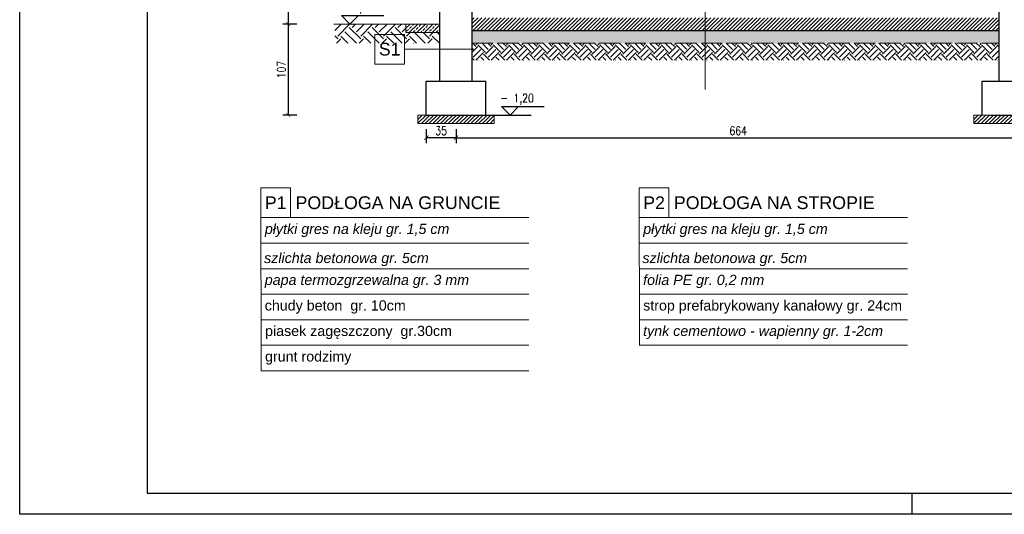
# Model space of a CAD drawing. Header units: millimetres. Extents: x 0 to 111311, y -48878 to -25280.
# Tile 12 of 161: x 70064 to 71222, y -43885 to -43303. Entities that reach past the tile are written whole.
import ezdxf
from ezdxf.enums import TextEntityAlignment as Align

# ---------------------------------------------------------------- set-up
doc = ezdxf.new("R2010")
doc.units = ezdxf.units.MM
doc.linetypes.add('ACAD_ISO02W100', pattern=[15, 12, -3])
doc.linetypes.add('DASHED2', pattern=[9.525, 6.35, -3.175])
doc.layers.get('Defpoints').update_dxf_attribs({"color": 30})
for name, color, linetype, lineweight in [('0.05', 74, 'Continuous', 5), ('J wymiary', 1, 'Continuous', 9), ('kreskowanie', 250, 'Continuous', 9), ('OPIS', 7, 'Continuous', 5), ('sciany', 252, 'Continuous', 30)]:
    doc.layers.add(name, color=color, linetype=linetype, lineweight=lineweight)
doc.layers.add('e-cad_cienkie', color=1, linetype='Continuous')
doc.layers.add('e-cad_opisy', color=7, linetype='Continuous')
doc.layers.add('HATCH', color=7, linetype='Continuous', lineweight=5, true_color=0x6e6e6e)
doc.styles.add('e-cad_1', font='simplex.shx', dxfattribs={"width": 0.8})
doc.styles.get("Standard").update_dxf_attribs({"font": 'arial.ttf'})
doc.dimstyles.new('e-cad_1_50_[cm]', dxfattribs={"dimscale": 5, "dimtxt": 2, "dimasz": 1, "dimexe": 1.25, "dimexo": 0.625, "dimtad": 1, "dimdec": 0, "dimrnd": 0.1, "dimzin": 1, "dimtxsty": 'e-cad_1', "dimblk": 'ARCHTICK', "dimcen": 2.5, "dimclrd": 7, "dimclre": 7, "dimclrt": 7, "dimadec": 0, "dimazin": 0, "dimtfac": 1, "dimtmove": 1, "dimatfit": 3, "dimldrblk": 'OBLIQUE', "dimfxl": 2, "dimfxlon": 1, "dimarcsym": 0})

# ---------------------------------------------------------------- blocks, each defined once
blk = doc.blocks.new('_ArchTick')
at = {"color": 0, "linetype": 'ByBlock', "const_width": 0.15}
blk.add_lwpolyline([(-0.5, -0.5), (0.5, 0.5)], dxfattribs=at)
blk = doc.blocks.new('*D1948')
at = {"layer": 'Defpoints', "color": 0, "ltscale": 2}
for p in [(70542.4, -43415.2), (70577.4, -43415.2), (70542.4, -43441.8)]:
    blk.add_point(p, dxfattribs=at)
at = {"layer": 'J wymiary', "color": 7, "lineweight": -2, "ltscale": 2}
for p, q in [((70542.4, -43431.8), (70542.4, -43448.1)), ((70577.4, -43431.8), (70577.4, -43448.1)), ((70577.4, -43441.8), (70542.4, -43441.8))]:
    blk.add_line(p, q, dxfattribs=at)
at = {"layer": 'J wymiary', "color": 7, "lineweight": -2, "ltscale": 2, "xscale": 5, "yscale": 5, "zscale": 5, "rotation": 180}
blk.add_blockref('_ArchTick', (70542.4, -43441.8), dxfattribs=at)
at = {"layer": 'J wymiary', "color": 7, "lineweight": -2, "ltscale": 2, "xscale": 5, "yscale": 5, "zscale": 5}
blk.add_blockref('_ArchTick', (70577.4, -43441.8), dxfattribs=at)
at = {"layer": 'J wymiary', "color": 7, "ltscale": 2, "insert": (70559.9, -43433.7), "char_height": 10, "attachment_point": 5, "style": 'e-cad_1'}
blk.add_mtext('35', dxfattribs=at)
blk = doc.blocks.new('_Oblique')
at = {"layer": 'kreskowanie', "color": 0, "lineweight": -2}
blk.add_line((-0.5, -0.5), (0.5, 0.5), dxfattribs=at)
blk = doc.blocks.new('e-cad_kota_3')
blk.add_line((-2, 2), (8, 2))
blk.add_lwpolyline([(-2, 2), (0, 0), (2, 2)])
at = {"style": 'e-cad_1', "width": 0.8}
blk.add_attdef('ZNAK', text='', height=2, dxfattribs=at).set_placement((-0.5, 3), align=Align.RIGHT)
blk.add_attdef('RZEDNA', (0.8, 3), '', height=2, dxfattribs=at)
blk = doc.blocks.new('*D1955')
at = {"layer": 'Defpoints', "color": 0, "ltscale": 2}
for p in [(70577.4, -43415.2), (71241.4, -43415.2), (71241.4, -43441.8)]:
    blk.add_point(p, dxfattribs=at)
at = {"layer": 'J wymiary', "color": 7, "lineweight": -2, "ltscale": 2}
for p, q in [((70577.4, -43431.8), (70577.4, -43448.1)), ((71241.4, -43431.8), (71241.4, -43448.1)), ((70577.4, -43441.8), (71241.4, -43441.8))]:
    blk.add_line(p, q, dxfattribs=at)
at = {"layer": 'J wymiary', "color": 7, "lineweight": -2, "ltscale": 2, "xscale": 5, "yscale": 5, "zscale": 5, "rotation": 180}
blk.add_blockref('_ArchTick', (70577.4, -43441.8), dxfattribs=at)
at = {"layer": 'J wymiary', "color": 7, "lineweight": -2, "ltscale": 2, "xscale": 5, "yscale": 5, "zscale": 5}
blk.add_blockref('_ArchTick', (71241.4, -43441.8), dxfattribs=at)
at = {"layer": 'J wymiary', "color": 7, "ltscale": 2, "insert": (70909.4, -43433.7), "char_height": 10, "attachment_point": 5, "style": 'e-cad_1'}
blk.add_mtext('664', dxfattribs=at)
blk = doc.blocks.new('A2_poziom')
at = {"ltscale": 0.8}
blk.add_line((210, 0), (210, 5), dxfattribs=at)
for points in [[(0, 0), (0, 297), (25, 297), (25, 420), (594, 420), (594, 0)], [(30, 5), (589, 5), (589, 415), (30, 415)]]:
    blk.add_lwpolyline(points, close=True)
blk = doc.blocks.new('*D1962')
at = {"layer": 'Defpoints', "color": 0, "ltscale": 4}
for p in [(70547.6, -42029.7), (70380, -43308.2), (70470.3, -43308.2)]:
    blk.add_point(p, dxfattribs=at)
at = {"layer": 'J wymiary', "color": 7, "lineweight": -2, "ltscale": 2}
for p, q in [((70390, -42029.7), (70373.7, -42029.7)), ((70380, -42029.7), (70380, -43308.2)), ((70390, -43308.2), (70373.7, -43308.2))]:
    blk.add_line(p, q, dxfattribs=at)
at = {"layer": 'J wymiary', "color": 7, "lineweight": -2, "ltscale": 4, "xscale": 5, "yscale": 5, "zscale": 5}
for p, rotation in [((70380, -42029.7), 90), ((70380, -43308.2), 270)]:
    blk.add_blockref('_ArchTick', p, dxfattribs=dict(at, rotation=rotation))
at = {"layer": 'J wymiary', "color": 7, "ltscale": 4, "insert": (70371.9, -42668.9), "char_height": 10, "attachment_point": 5, "rotation": 90, "style": 'e-cad_1'}
blk.add_mtext('1279', dxfattribs=at)
blk = doc.blocks.new('*D1963')
at = {"layer": 'Defpoints', "color": 0, "ltscale": 4}
for p in [(70470.3, -43308.2), (70380, -43415.2), (70542.4, -43415.2)]:
    blk.add_point(p, dxfattribs=at)
at = {"layer": 'J wymiary', "color": 7, "lineweight": -2, "ltscale": 2}
for p, q in [((70390, -43308.2), (70373.7, -43308.2)), ((70380, -43308.2), (70380, -43415.2)), ((70390, -43415.2), (70373.7, -43415.2))]:
    blk.add_line(p, q, dxfattribs=at)
at = {"layer": 'J wymiary', "color": 7, "lineweight": -2, "ltscale": 4, "xscale": 5, "yscale": 5, "zscale": 5}
for p, rotation in [((70380, -43308.2), 90), ((70380, -43415.2), 270)]:
    blk.add_blockref('_ArchTick', p, dxfattribs=dict(at, rotation=rotation))
at = {"layer": 'J wymiary', "color": 7, "ltscale": 4, "insert": (70371.9, -43361.7), "char_height": 10, "attachment_point": 5, "rotation": 90, "style": 'e-cad_1'}
blk.add_mtext('107', dxfattribs=at)

msp = doc.modelspace()

# ---------------------------------------------------------------- hatches: boundary and pattern name
at = {"layer": 'HATCH'}
h = msp.add_hatch(dxfattribs=at)
h.set_pattern_fill('ANSI31', color=256, style=0)
h.set_pattern_definition([(45, (-3504.2702, -8042.3337), (-2.24506403, 2.24506403), [])])
h.paths.add_polyline_path([(71216.444, -43300.678), (70947.444, -43300.678), (70935.444, -43300.678), (70596.444, -43300.678), (70596.444, -43315.678), (71216.444, -43315.678)])
h = msp.add_hatch(dxfattribs=at)
h.set_pattern_fill('AR-SAND', color=256, scale=0.15, angle=180)
h.set_pattern_definition([(217.5, (-3504.27, -8042.334), (0.2400047, -7.34119856), [0, -5.7912, 0, -6.477, 0, -6.19125]), (187.5, (-3504.27, -8042.334), (-6.7428492, -10.7523765), [0, -3.1242, 0, -5.2197, 0, -2.00025]), (147.5, (-3499.584, -8042.334), (-11.86488555, -0.02155777), [0, -1.905, 0, -6.858, 0, -8.9535]), (137.5, (-3499.584, -8042.334), (-11.4533468, -3.3439398), [0, -0.9525, 0, -4.4958, 0, -5.1435])])
h.paths.add_polyline_path([(71216.444, -43315.678), (70596.444, -43315.678), (70596.444, -43330.678), (71216.444, -43330.678)])
at = {"layer": 'HATCH', "linetype": 'DASHED2'}
h = msp.add_hatch(dxfattribs=at)
h.set_pattern_fill('ANSI31', color=256)
h.set_pattern_definition([(45, (1290.5142, -8042.3337), (-2.24506403, 2.24506403), [])])
h.paths.add_polyline_path([(70532.444, -43415.178), (70532.444, -43425.178), (70622.444, -43425.178), (70622.444, -43415.178), (70612.444, -43415.178), (70542.444, -43415.178)])
h = msp.add_hatch(dxfattribs=at)
h.set_pattern_fill('ANSI31', color=256)
h.set_pattern_definition([(45, (1944.5142, -8042.3337), (-2.24506403, 2.24506403), [])])
h.paths.add_polyline_path([(71186.444, -43415.178), (71186.444, -43425.178), (71296.444, -43425.178), (71296.444, -43415.178), (71266.444, -43415.178), (71196.444, -43415.178)])
at = {"layer": 'kreskowanie'}
h = msp.add_hatch(dxfattribs=at)
h.set_pattern_fill('EARTH', color=256, scale=2, angle=135, style=0)
h.set_pattern_definition([(135, (-3504.27, -8042.334), (-17.9605122, 2e-15), [12.7, -12.7]), (135, (-3507.638, -8045.701), (-17.9605122, 2e-15), [12.7, -12.7]), (135, (-3511.005, -8049.069), (-17.9605122, 2e-15), [12.7, -12.7]), (225, (-3513.25, -8049.069), (-4e-15, -17.9605122), [12.7, -12.7]), (225, (-3516.618, -8045.701), (-4e-15, -17.9605122), [12.7, -12.7]), (225, (-3519.986, -8042.334), (-4e-15, -17.9605122), [12.7, -12.7])])
h.paths.add_polyline_path([(71216.444, -43330.678), (70596.444, -43330.678), (70596.444, -43340.678), (70596.444, -43340.678), (70596.444, -43350.678), (71216.444, -43350.678)])
at = {"layer": 'OPIS'}
h = msp.add_hatch(dxfattribs=at)
h.set_pattern_fill('EARTH', color=256, scale=3, angle=45, style=0)
h.set_pattern_definition([(45, (10037.135, 2800.267), (0, 26.9407684), [19.05, -19.05]), (45, (10032.084, 2805.318), (0, 26.9407684), [19.05, -19.05]), (45, (10027.032, 2810.37), (0, 26.9407684), [19.05, -19.05]), (135, (10027.032, 2813.737), (-26.9407684, 3e-15), [19.05, -19.05]), (135, (10032.084, 2818.788), (-26.9407684, 3e-15), [19.05, -19.05]), (135, (10037.135, 2823.84), (-26.9407684, 3e-15), [19.05, -19.05])])
h.paths.add_polyline_path([(70434.811, -43330.789), (70558.444, -43330.789), (70558.444, -43318.178), (70518.444, -43318.178), (70518.444, -43308.178), (70434.811, -43308.178)])
h = msp.add_hatch(dxfattribs=at)
h.set_pattern_fill('ANSI33', color=256, style=0)
h.set_pattern_definition([(45, (47344.6575, -25716.5464), (-4.490128, 4.490128), []), (45, (47349.1476, -25716.5464), (-4.490128, 4.490128), [3.175, -1.5875])])
h.paths.add_polyline_path([(70558.444, -43308.178), (70518.444, -43308.178), (70518.444, -43318.178), (70558.444, -43318.178)])

# ---------------------------------------------------------------- linework, layer by layer
at = {"layer": '0.05', "linetype": 'ACAD_ISO02W100', "ltscale": 2}
msp.add_line((70596.444, -43330.678), (71216.444, -43330.678), dxfattribs=at)
at = {"layer": 'e-cad_cienkie', "ltscale": 2}
msp.add_line((70612.444, -43415.178), (70665.977, -43415.178), dxfattribs=at)
at = {"layer": 'OPIS', "ltscale": 50}
for p, q in [((70870.547, -43385.161), (70870.547, -43265.821)), ((70598.444, -43337.764), (70516.867, -43337.764)), ((70347.744, -43500.848, 0), (70348.082, -43715.848, 0)), ((70792.877, -43500.848, 0), (70793.215, -43685.848, 0)), ((70347.744, -43535.848, 0), (70663.261, -43535.848, 0)), ((70792.877, -43535.848, 0), (71108.394, -43535.848, 0)), ((70347.744, -43565.848, 0), (70663.261, -43565.848, 0)), ((70792.877, -43565.848, 0), (71108.394, -43565.848, 0)), ((70347.744, -43595.848, 0), (70663.261, -43595.848, 0)), ((70347.744, -43595.848, 0), (70663.261, -43595.848, 0)), ((70792.877, -43595.848, 0), (71108.394, -43595.848, 0)), ((70792.877, -43595.848, 0), (71108.394, -43595.848, 0)), ((70347.744, -43625.848, 0), (70663.261, -43625.848, 0)), ((70792.877, -43625.848, 0), (71108.394, -43625.848, 0)), ((70347.744, -43655.848, 0), (70663.261, -43655.848, 0)), ((70792.877, -43655.848, 0), (71108.394, -43655.848, 0)), ((70347.744, -43685.848, 0), (70663.261, -43685.848, 0)), ((70792.877, -43685.848, 0), (71108.394, -43685.848, 0)), ((70347.744, -43715.848, 0), (70663.261, -43715.848, 0))]:
    msp.add_line(p, q, dxfattribs=at)
at = {"layer": 'OPIS'}
for p, q in [((70433.59, -43308.178), (70558.444, -43308.178)), ((70518.444, -43308.178), (70518.444, -43318.178)), ((70518.444, -43318.178), (70558.444, -43318.178))]:
    msp.add_line(p, q, dxfattribs=at)
at = {"layer": 'OPIS', "ltscale": 50}
msp.add_lwpolyline([(70481.867, -43355.264), (70516.867, -43355.264), (70516.867, -43320.264), (70481.867, -43320.264)], close=True, dxfattribs=at)
at = {"layer": 'OPIS', "ltscale": 4}
for points in [[(70532.444, -43415.178), (70622.444, -43415.178), (70622.444, -43425.178), (70532.444, -43425.178)], [(71186.444, -43415.178), (71296.444, -43415.178), (71296.444, -43425.178), (71186.444, -43425.178)]]:
    msp.add_lwpolyline(points, close=True, dxfattribs=at)
at = {"layer": 'OPIS', "ltscale": 50, "elevation": 0}
for points in [[(70347.744, -43535.848), (70382.744, -43535.848), (70382.744, -43500.848), (70347.744, -43500.848)], [(70792.877, -43535.848), (70827.877, -43535.848), (70827.877, -43500.848), (70792.877, -43500.848)]]:
    msp.add_lwpolyline(points, close=True, dxfattribs=at)
at = {"layer": 'sciany'}
for p, q in [((71216.444, -43375.178), (71216.444, -42633.178)), ((70558.444, -43375.178), (70558.444, -43200.178)), ((70596.444, -43375.178), (70596.444, -43200.178)), ((70596.444, -43315.678), (71216.444, -43315.678)), ((70542.444, -43375.178), (70612.444, -43375.178)), ((70542.444, -43415.178), (70542.444, -43375.178)), ((70612.444, -43415.178), (70612.444, -43375.178)), ((71196.444, -43375.178), (71286.444, -43375.178)), ((71196.444, -43415.178), (71196.444, -43375.178)), ((70542.444, -43415.178), (70612.444, -43415.178)), ((71206.444, -43415.178), (71276.444, -43415.178))]:
    msp.add_line(p, q, dxfattribs=at)

# ---------------------------------------------------------------- block references
at = {"layer": 'e-cad_opisy', "ltscale": 2, "xscale": 5, "yscale": 5, "zscale": 5}
msp.add_blockref('A2_poziom', (70064.078, -43884.707), dxfattribs=at)
for p, values in [((70452.589, -43308.178), {'RZEDNA': '0,130', 'ZNAK': '-'}), ((70640.977, -43415.178), {'RZEDNA': '1,20', 'ZNAK': '-'})]:
    msp.add_blockref('e-cad_kota_3', p, dxfattribs=at).add_auto_attribs(values)

# ---------------------------------------------------------------- texts
at = {"layer": 'OPIS', "linetype": 'Continuous', "insert": (70499.367, -43337.764), "char_height": 15, "width": 21.21108, "attachment_point": 5}
msp.add_mtext('\\A1;S1', dxfattribs=at)
at = {"layer": 'OPIS', "ltscale": 50, "char_height": 15}
for s, insert, width, attachment_point in [('\\A1; PODŁOGA NA GRUNCIE', (70382.744, -43518.348, 0), 392.95973, 4), ('\\A1; PODŁOGA NA STROPIE', (70827.877, -43518.348, 0), 392.95973, 4), ('\\A1;P1', (70365.244, -43518.348, 0), 21.21108, 5), ('\\A1;P2', (70810.377, -43518.348, 0), 21.21108, 5)]:
    msp.add_mtext(s, dxfattribs=dict(at, insert=insert, width=width, attachment_point=attachment_point))
at = {"layer": 'OPIS', "char_height": 12, "attachment_point": 4}
for s, insert, width in [('\\pxsm1.5,ql;{\\fArial|b0|i1|c238|p34;płytki gres na kleju gr. 1,5 cm}', (70352.512, -43550.848, 0), 304.79), ('\\pxsm1.5,ql;{\\fArial|b0|i1|c238|p34;płytki gres na kleju gr. 1,5 cm}', (70797.645, -43550.848, 0), 304.79), ('\\pxsm1,ql;{\\fArial|b0|i1|c238|p34; szlichta betonowa gr. 5cm }', (70346.931, -43585.055, 0), 302.09622), ('\\pxsm1,ql;{\\fArial|b0|i1|c238|p34; szlichta betonowa gr. 5cm }', (70792.064, -43585.055, 0), 302.09622), ('\\pxsm1.5,ql;{\\fArial|b0|i1|c238|p34; papa termozgrzewalna gr. 3 mm}', (70347.744, -43610.848, 0), 390.79935), ('\\pxsm1.5,ql;{\\fArial|b0|i1|c238|p34; folia PE gr. 0,2 mm}', (70792.877, -43610.848, 0), 390.79935), ('\\pxsm1.5,ql; chudy beton  gr. 10cm', (70347.744, -43640.853, 0), 987.48328), ('\\pxsm1.5,ql; strop prefabrykowany kanałowy gr. 24cm', (70792.898, -43640.853, 0), 987.48328), ('\\pxsm1.5,ql; piasek zagęszczony  gr.30cm', (70348.082, -43670.848, 0), 1175.57534), ('\\pxsm1.5,ql;{\\fArial|b0|i1|c238|p34; tynk cementowo - wapienny gr. 1-2cm}', (70792.877, -43670.848, 0), 1175.57534), (' grunt rodzimy', (70348.082, -43700.848, 0), 794.41614)]:
    msp.add_mtext(s, dxfattribs=dict(at, insert=insert, width=width))

# ---------------------------------------------------------------- dimensions: what is measured, and where the dimension line sits
at = {"layer": 'J wymiary', "ltscale": 2}
for base, p1, p2, picture, middle in [((70380, -43308.178), (70547.571, -42029.705), (70470.286, -43308.178), '*D1962', (70371.875, -42668.942)), ((70380, -43415.178), (70470.286, -43308.178), (70542.444, -43415.178), '*D1963', (70371.875, -43361.678))]:
    dim = msp.add_linear_dim(base=base, p1=p1, p2=p2, angle=90, dimstyle='e-cad_1_50_[cm]', override={"dimtmove": 1}, dxfattribs=at)
    dim.commit()
    dim.dimension.update_dxf_attribs({"geometry": picture, "text_midpoint": middle})
for base, p2, picture, middle in [((70542.444, -43441.801), (70542.444, -43415.178), '*D1948', (70559.944, -43433.676)), ((71241.444, -43441.801), (71241.444, -43415.178), '*D1955', (70909.444, -43433.676))]:
    dim = msp.add_linear_dim(base=base, p1=(70577.444, -43415.178), p2=p2, dimstyle='e-cad_1_50_[cm]', dxfattribs=at)
    dim.commit()
    dim.dimension.update_dxf_attribs({"geometry": picture, "text_midpoint": middle})

doc.saveas('drawing.dxf')
